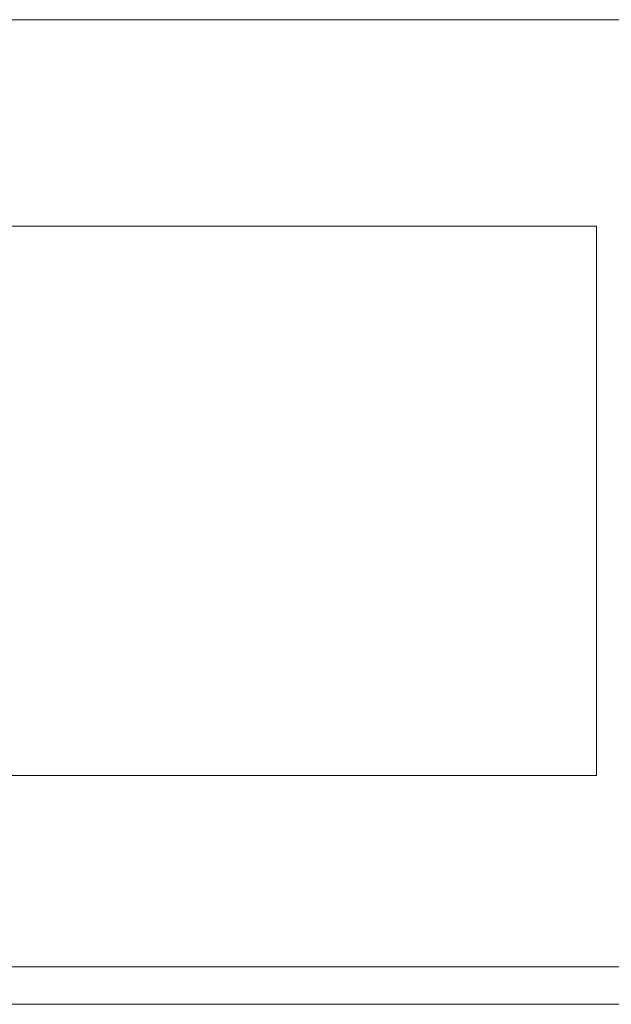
# Model space of a CAD drawing. Header units: millimetres. Extents: x -79464 to -76785, y -3788210 to -3782955.
# Tile 87 of 131: x -78273 to -78222, y -3785193 to -3785107. Entities that reach past the tile are written whole.
import ezdxf

# ---------------------------------------------------------------- set-up
doc = ezdxf.new("R2010")
doc.units = ezdxf.units.MM
doc.header["$LTSCALE"] = 8
doc.header["$MEASUREMENT"] = 0
doc.layers.add('GRID', color=7, linetype='Continuous')
doc.layers.add('VPM TEMPLATE', color=7, linetype='Continuous')

msp = doc.modelspace()

# ---------------------------------------------------------------- linework, layer by layer
at = {"layer": 'GRID', "color": 7, "lineweight": 9}
msp.add_line((-79463.929, -3785193.399, -0.644), (-77756.612, -3785193.399, -0.644), dxfattribs=at)
at = {"layer": 'VPM TEMPLATE', "color": 137, "lineweight": 18}
for p, q in [((-79179.77, -3785107.494), (-78040.77, -3785107.494)), ((-79179.77, -3785190.115), (-78040.77, -3785190.115))]:
    msp.add_line(p, q, dxfattribs=at)
at = {"layer": 'VPM TEMPLATE', "color": 7, "lineweight": 18}
for p, q in [((-78222.948, -3785125.506), (-78340.807, -3785125.506)), ((-78222.948, -3785173.444), (-78222.948, -3785125.506)), ((-78340.807, -3785173.444), (-78222.948, -3785173.444))]:
    msp.add_line(p, q, dxfattribs=at)
at = {"layer": 'VPM TEMPLATE', "color": 7, "lineweight": 15}
msp.add_line((-78040.77, -3785190.115), (-79179.77, -3785190.115), dxfattribs=at)

doc.saveas('drawing.dxf')
